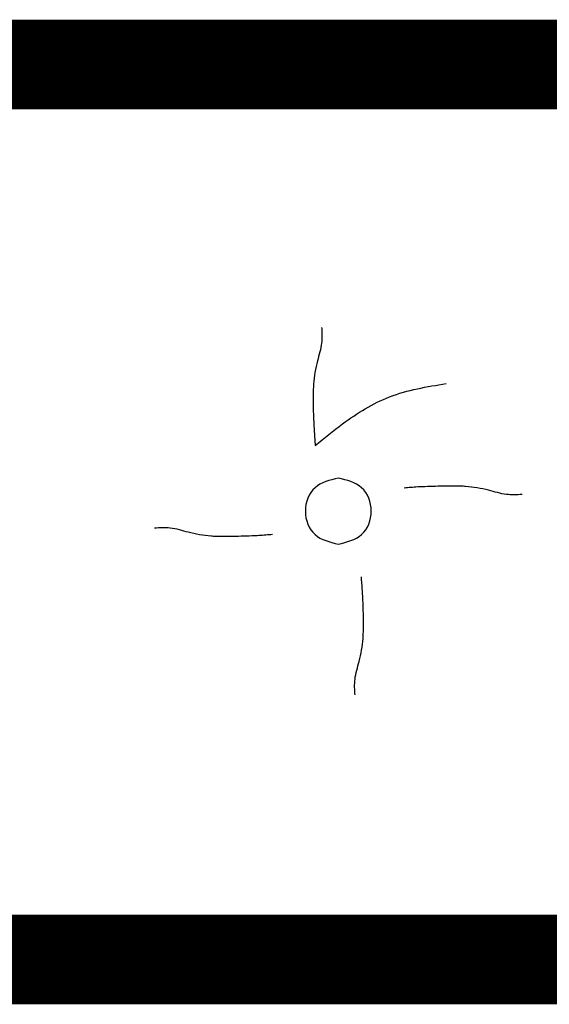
# Model space of a CAD drawing. Header units: inches. Extents: x -832 to -627, y -264 to 26.
# Tile 19 of 23: x -713 to -707, y -61 to -50. Entities that reach past the tile are written whole.
import ezdxf

# ---------------------------------------------------------------- set-up
doc = ezdxf.new("R2010")
doc.units = ezdxf.units.IN

# ---------------------------------------------------------------- blocks, each defined once
blk = doc.blocks.new('MEMBRANA__2', base_point=(-797.25, -81.75))
at = {"color": 7, "linetype": 'Continuous', "const_width": 0.5}
for points in [[(-747.951, -49.9), (-703.451, -49.9)], [(-703.451, -50.4), (-747.951, -50.4)], [(-760.132, -59.9), (-703.451, -59.9)], [(-703.451, -60.4), (-789.451, -60.4)]]:
    blk.add_lwpolyline(points, dxfattribs=at)
at = {"color": 7, "linetype": 'Continuous'}
for points in [[(-710.105, -55.398), (-710.107, -55.396), (-710.109, -55.393), (-710.111, -55.391), (-710.113, -55.389), (-710.115, -55.386), (-710.117, -55.384), (-710.119, -55.381), (-710.122, -55.379), (-710.124, -55.376), (-710.126, -55.373), (-710.129, -55.371), (-710.131, -55.368), (-710.134, -55.365), (-710.136, -55.362), (-710.139, -55.359), (-710.141, -55.356), (-710.144, -55.352), (-710.147, -55.349), (-710.15, -55.346), (-710.153, -55.343), (-710.155, -55.339), (-710.158, -55.336), (-710.161, -55.332), (-710.164, -55.329), (-710.167, -55.325), (-710.17, -55.321), (-710.174, -55.318), (-710.177, -55.314), (-710.18, -55.31), (-710.183, -55.306), (-710.186, -55.302), (-710.19, -55.298), (-710.193, -55.294), (-710.196, -55.29), (-710.2, -55.286), (-710.203, -55.281), (-710.207, -55.277), (-710.21, -55.273), (-710.214, -55.268), (-710.217, -55.264), (-710.221, -55.259), (-710.224, -55.255), (-710.228, -55.25), (-710.232, -55.246), (-710.235, -55.241), (-710.239, -55.236), (-710.243, -55.231), (-710.247, -55.226), (-710.25, -55.221), (-710.254, -55.217), (-710.258, -55.212), (-710.262, -55.206), (-710.266, -55.201), (-710.27, -55.196), (-710.274, -55.191), (-710.278, -55.186), (-710.282, -55.18), (-710.286, -55.175), (-710.29, -55.17), (-710.294, -55.164), (-710.298, -55.159), (-710.302, -55.153), (-710.306, -55.148), (-710.31, -55.142), (-710.314, -55.136), (-710.319, -55.131), (-710.323, -55.125), (-710.327, -55.119), (-710.331, -55.113), (-710.335, -55.107), (-710.34, -55.101), (-710.344, -55.095), (-710.348, -55.089), (-710.352, -55.083), (-710.357, -55.077), (-710.361, -55.071), (-710.365, -55.065), (-710.37, -55.059), (-710.374, -55.052), (-710.378, -55.046), (-710.383, -55.04), (-710.387, -55.033), (-710.391, -55.027), (-710.396, -55.02), (-710.4, -55.014), (-710.404, -55.007), (-710.409, -55.001), (-710.413, -54.994), (-710.417, -54.988), (-710.422, -54.981), (-710.426, -54.974), (-710.431, -54.967), (-710.435, -54.96), (-710.439, -54.954), (-710.444, -54.947), (-710.448, -54.94), (-710.452, -54.933), (-710.457, -54.926), (-710.461, -54.919), (-710.466, -54.912), (-710.47, -54.905), (-710.474, -54.898), (-710.479, -54.89), (-710.483, -54.883), (-710.487, -54.876), (-710.492, -54.869), (-710.496, -54.862), (-710.5, -54.854), (-710.505, -54.847), (-710.509, -54.839), (-710.513, -54.832), (-710.517, -54.825), (-710.522, -54.817), (-710.526, -54.81), (-710.53, -54.802), (-710.535, -54.795), (-710.539, -54.787), (-710.543, -54.779), (-710.547, -54.772), (-710.551, -54.764), (-710.555, -54.756), (-710.56, -54.749), (-710.564, -54.741), (-710.568, -54.733), (-710.572, -54.725), (-710.576, -54.717), (-710.58, -54.71), (-710.584, -54.702), (-710.588, -54.694), (-710.592, -54.686), (-710.596, -54.678), (-710.6, -54.67), (-710.604, -54.662), (-710.608, -54.654), (-710.612, -54.646), (-710.616, -54.638), (-710.62, -54.63), (-710.623, -54.621), (-710.627, -54.613), (-710.631, -54.605), (-710.635, -54.597), (-710.638, -54.589), (-710.642, -54.58), (-710.646, -54.572), (-710.649, -54.564), (-710.653, -54.556), (-710.656, -54.547), (-710.66, -54.539), (-710.664, -54.531), (-710.667, -54.522), (-710.67, -54.514), (-710.674, -54.505), (-710.677, -54.497), (-710.681, -54.489), (-710.684, -54.48), (-710.687, -54.472), (-710.69, -54.463), (-710.694, -54.455), (-710.697, -54.446), (-710.7, -54.438), (-710.703, -54.429), (-710.706, -54.42), (-710.709, -54.412), (-710.712, -54.403), (-710.715, -54.395), (-710.718, -54.386), (-710.721, -54.377), (-710.723, -54.369), (-710.726, -54.36), (-710.729, -54.351), (-710.731, -54.343), (-710.734, -54.334), (-710.737, -54.325), (-710.739, -54.316), (-710.742, -54.308), (-710.744, -54.299), (-710.747, -54.29), (-710.749, -54.281), (-710.751, -54.273), (-710.753, -54.264), (-710.756, -54.255), (-710.758, -54.246), (-710.76, -54.237), (-710.762, -54.228), (-710.764, -54.22), (-710.766, -54.211), (-710.768, -54.202), (-710.77, -54.193), (-710.771, -54.184), (-710.773, -54.175), (-710.775, -54.166), (-710.776, -54.158), (-710.778, -54.149), (-710.779, -54.14), (-710.781, -54.132), (-710.782, -54.123), (-710.783, -54.114), (-710.785, -54.106), (-710.786, -54.097), (-710.787, -54.089), (-710.788, -54.08), (-710.789, -54.071), (-710.79, -54.063), (-710.791, -54.054), (-710.792, -54.046), (-710.792, -54.037), (-710.793, -54.028), (-710.794, -54.019), (-710.794, -54.011), (-710.795, -54.002), (-710.795, -53.993), (-710.796, -53.984), (-710.796, -53.975), (-710.796, -53.966), (-710.797, -53.957), (-710.797, -53.948), (-710.797, -53.939), (-710.797, -53.93), (-710.797, -53.923), (-710.797, -53.915), (-710.797, -53.908), (-710.796, -53.9), (-710.796, -53.893), (-710.796, -53.886), (-710.795, -53.878), (-710.795, -53.871), (-710.794, -53.864), (-710.794, -53.857), (-710.793, -53.849), (-710.792, -53.842), (-710.792, -53.835), (-710.791, -53.828), (-710.79, -53.82), (-710.789, -53.813), (-710.788, -53.806), (-710.787, -53.799), (-710.786, -53.792), (-710.784, -53.785), (-710.783, -53.778), (-710.782, -53.771), (-710.781, -53.764), (-710.779, -53.757), (-710.778, -53.75), (-710.776, -53.744), (-710.775, -53.737), (-710.773, -53.73), (-710.771, -53.723), (-710.77, -53.717), (-710.768, -53.71), (-710.766, -53.703), (-710.764, -53.695), (-710.761, -53.688), (-710.759, -53.681), (-710.757, -53.674), (-710.755, -53.667), (-710.752, -53.659), (-710.75, -53.652), (-710.747, -53.645), (-710.744, -53.638), (-710.742, -53.632), (-710.739, -53.625), (-710.736, -53.618), (-710.733, -53.611), (-710.731, -53.604), (-710.728, -53.598), (-710.725, -53.591), (-710.722, -53.585), (-710.718, -53.578), (-710.715, -53.572), (-710.712, -53.565), (-710.709, -53.559), (-710.705, -53.552), (-710.702, -53.546), (-710.699, -53.54), (-710.695, -53.534), (-710.692, -53.527), (-710.688, -53.521), (-710.684, -53.515), (-710.681, -53.509), (-710.677, -53.503), (-710.673, -53.497), (-710.669, -53.491), (-710.666, -53.486), (-710.662, -53.48), (-710.658, -53.474), (-710.654, -53.468), (-710.65, -53.463), (-710.646, -53.457), (-710.641, -53.451), (-710.637, -53.446), (-710.633, -53.44), (-710.629, -53.435), (-710.625, -53.43), (-710.62, -53.424), (-710.616, -53.419), (-710.612, -53.414), (-710.607, -53.408), (-710.603, -53.403), (-710.598, -53.398), (-710.594, -53.393), (-710.589, -53.388), (-710.584, -53.383), (-710.58, -53.378), (-710.575, -53.373), (-710.57, -53.368), (-710.566, -53.363), (-710.561, -53.358), (-710.556, -53.354), (-710.551, -53.349), (-710.547, -53.344), (-710.542, -53.339), (-710.537, -53.335), (-710.532, -53.33), (-710.527, -53.326), (-710.522, -53.321), (-710.517, -53.317), (-710.512, -53.312), (-710.507, -53.308), (-710.502, -53.304), (-710.497, -53.299), (-710.491, -53.295), (-710.486, -53.291), (-710.481, -53.287), (-710.476, -53.282), (-710.471, -53.278), (-710.466, -53.274), (-710.46, -53.27), (-710.455, -53.266), (-710.45, -53.262), (-710.444, -53.258), (-710.439, -53.255), (-710.434, -53.251), (-710.428, -53.247), (-710.423, -53.243), (-710.418, -53.239), (-710.412, -53.236), (-710.407, -53.232), (-710.401, -53.228), (-710.396, -53.225), (-710.391, -53.221), (-710.385, -53.218), (-710.38, -53.214), (-710.374, -53.211), (-710.369, -53.207), (-710.363, -53.204), (-710.358, -53.201), (-710.352, -53.197), (-710.347, -53.194), (-710.341, -53.191), (-710.336, -53.188), (-710.33, -53.185), (-710.325, -53.181), (-710.319, -53.178), (-710.314, -53.175), (-710.308, -53.172), (-710.302, -53.169), (-710.297, -53.166), (-710.291, -53.163), (-710.286, -53.161), (-710.28, -53.158), (-710.275, -53.155), (-710.269, -53.152), (-710.264, -53.149), (-710.258, -53.147), (-710.253, -53.144), (-710.247, -53.141), (-710.242, -53.139), (-710.236, -53.136), (-710.231, -53.133), (-710.225, -53.131), (-710.22, -53.128), (-710.214, -53.126), (-710.209, -53.124), (-710.203, -53.121), (-710.198, -53.119), (-710.192, -53.116), (-710.187, -53.114), (-710.181, -53.112), (-710.176, -53.11), (-710.171, -53.107), (-710.165, -53.105), (-710.16, -53.103), (-710.155, -53.101), (-710.149, -53.099), (-710.144, -53.097), (-710.139, -53.095), (-710.133, -53.093), (-710.128, -53.091), (-710.123, -53.089), (-710.118, -53.087), (-710.112, -53.085), (-710.107, -53.083), (-710.102, -53.081), (-710.097, -53.08), (-710.092, -53.078), (-710.087, -53.076), (-710.082, -53.074), (-710.076, -53.073), (-710.071, -53.071), (-710.066, -53.069), (-710.061, -53.068), (-710.056, -53.066), (-710.052, -53.065), (-710.047, -53.063), (-710.042, -53.062), (-710.037, -53.06), (-710.032, -53.059), (-710.027, -53.057), (-710.022, -53.056), (-710.018, -53.054), (-710.013, -53.053), (-710.008, -53.052), (-710.004, -53.051), (-709.999, -53.049), (-709.995, -53.048), (-709.99, -53.047), (-709.986, -53.046), (-709.981, -53.045), (-709.977, -53.043), (-709.972, -53.042), (-709.968, -53.041), (-709.964, -53.04), (-709.959, -53.039), (-709.955, -53.038), (-709.951, -53.037), (-709.947, -53.036), (-709.943, -53.035), (-709.938, -53.034), (-709.934, -53.033), (-709.93, -53.033), (-709.926, -53.032), (-709.923, -53.031), (-709.919, -53.03), (-709.915, -53.029), (-709.911, -53.029), (-709.907, -53.028), (-709.904, -53.027), (-709.9, -53.026), (-709.897, -53.026), (-709.893, -53.025), (-709.889, -53.024), (-709.886, -53.024), (-709.883, -53.023), (-709.879, -53.023), (-709.876, -53.022), (-709.873, -53.022), (-709.87, -53.021), (-709.866, -53.021), (-709.863, -53.02), (-709.86, -53.02), (-709.857, -53.019), (-709.855, -53.019), (-709.852, -53.019), (-709.849, -53.018), (-709.846, -53.018), (-709.843, -53.018), (-709.841, -53.017), (-709.838, -53.017), (-709.836, -53.017), (-709.833, -53.017), (-709.831, -53.016), (-709.829, -53.016), (-709.827, -53.016), (-709.826, -53.016), (-709.825, -53.016), (-709.824, -53.016), (-709.822, -53.016), (-709.821, -53.016), (-709.82, -53.016), (-709.819, -53.016), (-709.817, -53.016), (-709.816, -53.016), (-709.815, -53.016), (-709.813, -53.015), (-709.812, -53.015), (-709.811, -53.015), (-709.809, -53.015), (-709.808, -53.015), (-709.806, -53.015), (-709.804, -53.015), (-709.804, -53.015), (-709.804, -53.015), (-709.803, -53.015), (-709.803, -53.015), (-709.803, -53.015), (-709.802, -53.015), (-709.801, -53.015), (-709.801, -53.015), (-709.8, -53.015), (-709.799, -53.015), (-709.799, -53.016), (-709.798, -53.016), (-709.797, -53.016), (-709.796, -53.016), (-709.796, -53.016), (-709.795, -53.016), (-709.794, -53.016), (-709.793, -53.016), (-709.792, -53.016), (-709.791, -53.016), (-709.791, -53.016), (-709.787, -53.016), (-709.783, -53.016), (-709.779, -53.017), (-709.775, -53.017), (-709.771, -53.017), (-709.768, -53.018), (-709.764, -53.018), (-709.76, -53.018), (-709.756, -53.019), (-709.753, -53.019), (-709.749, -53.02), (-709.745, -53.02), (-709.742, -53.021), (-709.738, -53.022), (-709.734, -53.022), (-709.731, -53.023), (-709.727, -53.023), (-709.724, -53.024), (-709.72, -53.025), (-709.716, -53.026), (-709.713, -53.026), (-709.71, -53.027), (-709.706, -53.028), (-709.703, -53.029), (-709.699, -53.03), (-709.696, -53.03), (-709.693, -53.031), (-709.689, -53.032), (-709.686, -53.033), (-709.683, -53.034), (-709.68, -53.035), (-709.676, -53.036), (-709.673, -53.037), (-709.67, -53.038), (-709.667, -53.039), (-709.664, -53.04), (-709.661, -53.041), (-709.658, -53.042), (-709.655, -53.043), (-709.652, -53.044), (-709.649, -53.045), (-709.646, -53.046), (-709.643, -53.047), (-709.641, -53.048), (-709.638, -53.049), (-709.635, -53.05), (-709.632, -53.051), (-709.63, -53.052), (-709.627, -53.053), (-709.625, -53.054), (-709.622, -53.055), (-709.62, -53.056), (-709.617, -53.057), (-709.615, -53.058), (-709.612, -53.059), (-709.61, -53.06), (-709.608, -53.061), (-709.605, -53.062), (-709.603, -53.063), (-709.601, -53.064), (-709.599, -53.065), (-709.597, -53.066), (-709.595, -53.067), (-709.593, -53.068), (-709.591, -53.069), (-709.589, -53.07), (-709.587, -53.07), (-709.586, -53.071), (-709.584, -53.072), (-709.582, -53.073), (-709.581, -53.074), (-709.579, -53.075), (-709.577, -53.075), (-709.576, -53.076), (-709.574, -53.077), (-709.573, -53.078), (-709.572, -53.078), (-709.57, -53.079), (-709.569, -53.08), (-709.568, -53.08), (-709.567, -53.081), (-709.566, -53.081), (-709.565, -53.082), (-709.564, -53.083), (-709.563, -53.083), (-709.562, -53.083), (-709.562, -53.084), (-709.561, -53.084), (-709.56, -53.085), (-709.56, -53.085), (-709.559, -53.085), (-709.559, -53.086), (-709.558, -53.086), (-709.558, -53.086), (-709.558, -53.086), (-709.557, -53.086), (-709.557, -53.086), (-709.557, -53.087), (-709.557, -53.087)], [(-709.557, -53.087), (-709.557, -53.262), (-709.604, -53.462), (-709.647, -53.719), (-709.65, -53.774), (-709.651, -53.837), (-709.651, -53.886), (-709.651, -53.937), (-709.644, -54.174), (-709.634, -54.332), (-709.628, -54.406)], [(-709.628, -54.406), (-709.323, -54.166), (-708.797, -53.863), (-708.165, -53.715)], [(-708.165, -53.715), (-708.157, -53.715), (-708.149, -53.715), (-708.141, -53.715), (-708.134, -53.715), (-708.126, -53.715), (-708.118, -53.716), (-708.111, -53.716), (-708.103, -53.717), (-708.096, -53.717), (-708.088, -53.718), (-708.081, -53.719), (-708.073, -53.719), (-708.066, -53.72), (-708.059, -53.721), (-708.051, -53.722), (-708.044, -53.723), (-708.037, -53.724), (-708.03, -53.725), (-708.022, -53.726), (-708.015, -53.727), (-708.008, -53.728), (-708.001, -53.73), (-707.994, -53.731), (-707.987, -53.732), (-707.981, -53.734), (-707.974, -53.735), (-707.967, -53.737), (-707.96, -53.739), (-707.953, -53.74), (-707.947, -53.742), (-707.94, -53.744), (-707.933, -53.746), (-707.927, -53.747), (-707.92, -53.749), (-707.914, -53.751), (-707.907, -53.753), (-707.901, -53.756), (-707.895, -53.758), (-707.888, -53.76), (-707.882, -53.762), (-707.876, -53.764), (-707.87, -53.767), (-707.863, -53.769), (-707.857, -53.771), (-707.851, -53.774), (-707.845, -53.776), (-707.839, -53.779), (-707.833, -53.782), (-707.827, -53.784), (-707.821, -53.787), (-707.815, -53.79), (-707.809, -53.792), (-707.804, -53.795), (-707.798, -53.798), (-707.792, -53.801), (-707.786, -53.804), (-707.781, -53.807), (-707.775, -53.81), (-707.77, -53.813), (-707.764, -53.816), (-707.759, -53.819), (-707.753, -53.823), (-707.748, -53.826), (-707.742, -53.829), (-707.737, -53.832), (-707.731, -53.836), (-707.726, -53.839), (-707.721, -53.842), (-707.716, -53.846), (-707.711, -53.849), (-707.705, -53.853), (-707.7, -53.856), (-707.695, -53.86), (-707.69, -53.864), (-707.685, -53.867), (-707.68, -53.871), (-707.675, -53.875), (-707.67, -53.878), (-707.665, -53.882), (-707.661, -53.886), (-707.656, -53.89), (-707.651, -53.894), (-707.646, -53.898), (-707.642, -53.902), (-707.637, -53.906), (-707.632, -53.91), (-707.628, -53.914), (-707.623, -53.918), (-707.618, -53.922), (-707.614, -53.926), (-707.61, -53.93), (-707.605, -53.934), (-707.601, -53.938), (-707.596, -53.942), (-707.592, -53.947), (-707.588, -53.951), (-707.583, -53.955), (-707.579, -53.96), (-707.575, -53.964), (-707.571, -53.968), (-707.567, -53.973), (-707.563, -53.977), (-707.558, -53.981), (-707.554, -53.986), (-707.55, -53.99), (-707.546, -53.995), (-707.542, -53.999), (-707.539, -54.004), (-707.535, -54.008), (-707.531, -54.013), (-707.527, -54.017), (-707.523, -54.022), (-707.519, -54.027), (-707.516, -54.031), (-707.512, -54.036), (-707.508, -54.041), (-707.505, -54.045), (-707.501, -54.05), (-707.497, -54.055), (-707.494, -54.059), (-707.49, -54.064), (-707.487, -54.069), (-707.483, -54.074), (-707.48, -54.078), (-707.477, -54.083), (-707.473, -54.088), (-707.47, -54.093), (-707.467, -54.098), (-707.463, -54.102), (-707.46, -54.107), (-707.457, -54.112), (-707.454, -54.117), (-707.45, -54.122), (-707.447, -54.127), (-707.444, -54.132), (-707.441, -54.136), (-707.438, -54.141), (-707.435, -54.146), (-707.432, -54.151), (-707.429, -54.156), (-707.426, -54.161), (-707.423, -54.166), (-707.42, -54.171), (-707.418, -54.176), (-707.415, -54.181), (-707.412, -54.186), (-707.409, -54.191), (-707.406, -54.195), (-707.404, -54.2), (-707.401, -54.205), (-707.398, -54.21), (-707.396, -54.215), (-707.393, -54.22), (-707.391, -54.225), (-707.388, -54.23), (-707.385, -54.235), (-707.383, -54.24), (-707.38, -54.245), (-707.378, -54.25), (-707.376, -54.255), (-707.373, -54.26), (-707.371, -54.265), (-707.368, -54.27), (-707.366, -54.275), (-707.364, -54.279), (-707.362, -54.284), (-707.359, -54.289), (-707.357, -54.294), (-707.355, -54.299), (-707.353, -54.304), (-707.351, -54.309), (-707.349, -54.314), (-707.346, -54.319), (-707.344, -54.323), (-707.342, -54.328), (-707.34, -54.333), (-707.338, -54.338), (-707.336, -54.343), (-707.334, -54.347), (-707.333, -54.352), (-707.331, -54.357), (-707.329, -54.362), (-707.327, -54.367), (-707.325, -54.371), (-707.323, -54.376), (-707.322, -54.381), (-707.32, -54.385), (-707.318, -54.39), (-707.316, -54.395), (-707.315, -54.399), (-707.313, -54.404), (-707.311, -54.409), (-707.31, -54.413), (-707.308, -54.418), (-707.307, -54.422), (-707.305, -54.427), (-707.304, -54.432), (-707.302, -54.436), (-707.301, -54.441), (-707.299, -54.445), (-707.298, -54.45), (-707.296, -54.454), (-707.295, -54.458), (-707.293, -54.463), (-707.292, -54.467), (-707.291, -54.471), (-707.29, -54.476), (-707.288, -54.48), (-707.287, -54.484), (-707.286, -54.489), (-707.285, -54.493), (-707.283, -54.497), (-707.282, -54.501), (-707.281, -54.505), (-707.28, -54.51), (-707.279, -54.514), (-707.278, -54.518), (-707.277, -54.522), (-707.276, -54.526), (-707.274, -54.53), (-707.273, -54.534), (-707.272, -54.538), (-707.271, -54.542), (-707.271, -54.545), (-707.27, -54.549), (-707.269, -54.553), (-707.268, -54.557), (-707.267, -54.561), (-707.266, -54.564), (-707.265, -54.568), (-707.264, -54.572), (-707.264, -54.575), (-707.263, -54.579), (-707.262, -54.582), (-707.261, -54.586), (-707.261, -54.589), (-707.26, -54.593), (-707.259, -54.596), (-707.259, -54.6), (-707.258, -54.603), (-707.257, -54.606), (-707.257, -54.609), (-707.256, -54.613), (-707.255, -54.616), (-707.255, -54.619), (-707.254, -54.622), (-707.254, -54.625), (-707.253, -54.628), (-707.253, -54.631), (-707.252, -54.634), (-707.252, -54.637), (-707.251, -54.64), (-707.251, -54.643), (-707.251, -54.645), (-707.25, -54.648), (-707.25, -54.651), (-707.249, -54.654), (-707.249, -54.656), (-707.249, -54.659), (-707.248, -54.661), (-707.248, -54.664), (-707.248, -54.666), (-707.248, -54.668), (-707.247, -54.671), (-707.247, -54.673), (-707.247, -54.675), (-707.247, -54.677), (-707.247, -54.68), (-707.246, -54.681), (-707.246, -54.683), (-707.246, -54.684), (-707.246, -54.686), (-707.246, -54.687), (-707.246, -54.689), (-707.246, -54.69), (-707.246, -54.691), (-707.246, -54.693), (-707.246, -54.695), (-707.246, -54.696), (-707.245, -54.698), (-707.245, -54.699), (-707.245, -54.701), (-707.245, -54.703), (-707.245, -54.704), (-707.245, -54.706), (-707.245, -54.707), (-707.245, -54.707), (-707.245, -54.707), (-707.245, -54.708), (-707.245, -54.708), (-707.245, -54.709), (-707.245, -54.709), (-707.245, -54.71), (-707.245, -54.71), (-707.245, -54.711), (-707.246, -54.712), (-707.246, -54.713), (-707.246, -54.713), (-707.246, -54.714), (-707.246, -54.715), (-707.246, -54.716), (-707.246, -54.716), (-707.246, -54.717), (-707.246, -54.718), (-707.246, -54.719), (-707.246, -54.72), (-707.246, -54.724), (-707.246, -54.728), (-707.246, -54.731), (-707.247, -54.735), (-707.247, -54.739), (-707.247, -54.743), (-707.248, -54.747), (-707.248, -54.75), (-707.249, -54.754), (-707.249, -54.758), (-707.25, -54.762), (-707.25, -54.765), (-707.251, -54.769), (-707.251, -54.773), (-707.252, -54.776), (-707.253, -54.78), (-707.253, -54.784), (-707.254, -54.787), (-707.255, -54.791), (-707.255, -54.794), (-707.256, -54.798), (-707.257, -54.801), (-707.258, -54.805), (-707.259, -54.808), (-707.259, -54.811), (-707.26, -54.815), (-707.261, -54.818), (-707.262, -54.821), (-707.263, -54.825), (-707.264, -54.828), (-707.265, -54.831), (-707.266, -54.834), (-707.267, -54.838), (-707.268, -54.841), (-707.269, -54.844), (-707.27, -54.847), (-707.271, -54.85), (-707.271, -54.853), (-707.272, -54.856), (-707.273, -54.859), (-707.275, -54.862), (-707.276, -54.865), (-707.277, -54.868), (-707.278, -54.87), (-707.279, -54.873), (-707.28, -54.876), (-707.281, -54.879), (-707.282, -54.881), (-707.283, -54.884), (-707.284, -54.886), (-707.285, -54.889), (-707.286, -54.891), (-707.287, -54.894), (-707.288, -54.896), (-707.289, -54.899), (-707.29, -54.901), (-707.291, -54.903), (-707.292, -54.906), (-707.293, -54.908), (-707.294, -54.91), (-707.295, -54.912), (-707.296, -54.914), (-707.297, -54.916), (-707.297, -54.918), (-707.298, -54.92), (-707.299, -54.922), (-707.3, -54.924), (-707.301, -54.926), (-707.302, -54.927), (-707.303, -54.929), (-707.304, -54.931), (-707.304, -54.932), (-707.305, -54.934), (-707.306, -54.935), (-707.307, -54.937), (-707.307, -54.938), (-707.308, -54.939), (-707.309, -54.941), (-707.309, -54.942), (-707.31, -54.943), (-707.311, -54.944), (-707.311, -54.945), (-707.312, -54.946), (-707.312, -54.947), (-707.313, -54.948), (-707.313, -54.949), (-707.314, -54.95), (-707.314, -54.95), (-707.314, -54.951), (-707.315, -54.952), (-707.315, -54.952), (-707.315, -54.953), (-707.316, -54.953), (-707.316, -54.953), (-707.316, -54.954), (-707.316, -54.954), (-707.316, -54.954), (-707.316, -54.954), (-707.316, -54.954)], [(-709.371, -54.771), (-709.631, -54.879), (-709.739, -55.14), (-709.631, -55.401), (-709.371, -55.509)], [(-709.371, -55.509), (-709.11, -55.401), (-709.002, -55.14), (-709.11, -54.879), (-709.371, -54.771)], [(-708.636, -54.883), (-708.634, -54.885), (-708.632, -54.887), (-708.63, -54.89), (-708.628, -54.892), (-708.626, -54.894), (-708.624, -54.897), (-708.622, -54.899), (-708.619, -54.902), (-708.617, -54.905), (-708.615, -54.907), (-708.612, -54.91), (-708.61, -54.913), (-708.607, -54.916), (-708.605, -54.919), (-708.602, -54.922), (-708.599, -54.925), (-708.597, -54.928), (-708.594, -54.932), (-708.591, -54.935), (-708.588, -54.938), (-708.586, -54.942), (-708.583, -54.945), (-708.58, -54.949), (-708.577, -54.952), (-708.574, -54.956), (-708.571, -54.96), (-708.567, -54.963), (-708.564, -54.967), (-708.561, -54.971), (-708.558, -54.975), (-708.555, -54.979), (-708.551, -54.983), (-708.548, -54.987), (-708.545, -54.991), (-708.541, -54.995), (-708.538, -55), (-708.534, -55.004), (-708.531, -55.008), (-708.527, -55.013), (-708.524, -55.017), (-708.52, -55.022), (-708.516, -55.026), (-708.513, -55.031), (-708.509, -55.035), (-708.505, -55.04), (-708.502, -55.045), (-708.498, -55.05), (-708.494, -55.055), (-708.49, -55.06), (-708.486, -55.065), (-708.483, -55.07), (-708.479, -55.075), (-708.475, -55.08), (-708.471, -55.085), (-708.467, -55.09), (-708.463, -55.095), (-708.459, -55.101), (-708.455, -55.106), (-708.451, -55.111), (-708.447, -55.117), (-708.443, -55.122), (-708.439, -55.128), (-708.435, -55.134), (-708.43, -55.139), (-708.426, -55.145), (-708.422, -55.151), (-708.418, -55.156), (-708.414, -55.162), (-708.41, -55.168), (-708.405, -55.174), (-708.401, -55.18), (-708.397, -55.186), (-708.393, -55.192), (-708.388, -55.198), (-708.384, -55.204), (-708.38, -55.21), (-708.375, -55.216), (-708.371, -55.223), (-708.367, -55.229), (-708.362, -55.235), (-708.358, -55.242), (-708.354, -55.248), (-708.349, -55.254), (-708.345, -55.261), (-708.341, -55.267), (-708.336, -55.274), (-708.332, -55.281), (-708.328, -55.287), (-708.323, -55.294), (-708.319, -55.301), (-708.314, -55.307), (-708.31, -55.314), (-708.306, -55.321), (-708.301, -55.328), (-708.297, -55.335), (-708.293, -55.342), (-708.288, -55.349), (-708.284, -55.356), (-708.279, -55.363), (-708.275, -55.37), (-708.271, -55.377), (-708.266, -55.384), (-708.262, -55.391), (-708.258, -55.398), (-708.253, -55.406), (-708.249, -55.413), (-708.245, -55.42), (-708.24, -55.427), (-708.236, -55.435), (-708.232, -55.442), (-708.227, -55.45), (-708.223, -55.457), (-708.219, -55.464), (-708.215, -55.472), (-708.21, -55.48), (-708.206, -55.487), (-708.202, -55.495), (-708.198, -55.502), (-708.193, -55.51), (-708.189, -55.518), (-708.185, -55.525), (-708.181, -55.533), (-708.177, -55.541), (-708.173, -55.549), (-708.169, -55.557), (-708.165, -55.564), (-708.16, -55.572), (-708.156, -55.58), (-708.152, -55.588), (-708.148, -55.596), (-708.144, -55.604), (-708.14, -55.612), (-708.137, -55.62), (-708.133, -55.628), (-708.129, -55.636), (-708.125, -55.644), (-708.121, -55.652), (-708.117, -55.66), (-708.113, -55.669), (-708.11, -55.677), (-708.106, -55.685), (-708.102, -55.693), (-708.099, -55.701), (-708.095, -55.71), (-708.091, -55.718), (-708.088, -55.726), (-708.084, -55.735), (-708.081, -55.743), (-708.077, -55.751), (-708.074, -55.76), (-708.07, -55.768), (-708.067, -55.777), (-708.063, -55.785), (-708.06, -55.793), (-708.057, -55.802), (-708.053, -55.81), (-708.05, -55.819), (-708.047, -55.827), (-708.044, -55.836), (-708.041, -55.844), (-708.038, -55.853), (-708.035, -55.862), (-708.032, -55.87), (-708.029, -55.879), (-708.026, -55.887), (-708.023, -55.896), (-708.02, -55.905), (-708.017, -55.913), (-708.015, -55.922), (-708.012, -55.931), (-708.009, -55.94), (-708.007, -55.948), (-708.004, -55.957), (-708.001, -55.966), (-707.999, -55.974), (-707.997, -55.983), (-707.994, -55.992), (-707.992, -56.001), (-707.99, -56.01), (-707.987, -56.018), (-707.985, -56.027), (-707.983, -56.036), (-707.981, -56.045), (-707.979, -56.054), (-707.977, -56.063), (-707.975, -56.071), (-707.973, -56.08), (-707.971, -56.089), (-707.969, -56.098), (-707.968, -56.107), (-707.966, -56.116), (-707.964, -56.125), (-707.963, -56.134), (-707.961, -56.142), (-707.96, -56.151), (-707.959, -56.159), (-707.957, -56.167), (-707.956, -56.176), (-707.955, -56.185), (-707.954, -56.193), (-707.953, -56.202), (-707.952, -56.21), (-707.951, -56.219), (-707.95, -56.227), (-707.949, -56.236), (-707.949, -56.245), (-707.948, -56.253), (-707.947, -56.262), (-707.947, -56.271), (-707.946, -56.279), (-707.946, -56.288), (-707.945, -56.297), (-707.945, -56.306), (-707.945, -56.315), (-707.944, -56.324), (-707.944, -56.333), (-707.944, -56.341), (-707.944, -56.351), (-707.944, -56.358), (-707.944, -56.365), (-707.944, -56.373), (-707.945, -56.38), (-707.945, -56.387), (-707.945, -56.395), (-707.946, -56.402), (-707.946, -56.409), (-707.947, -56.416), (-707.947, -56.424), (-707.948, -56.431), (-707.949, -56.438), (-707.949, -56.445), (-707.95, -56.452), (-707.951, -56.46), (-707.952, -56.467), (-707.953, -56.474), (-707.954, -56.481), (-707.955, -56.488), (-707.956, -56.495), (-707.958, -56.502), (-707.959, -56.509), (-707.96, -56.515), (-707.962, -56.522), (-707.963, -56.529), (-707.965, -56.536), (-707.966, -56.543), (-707.968, -56.549), (-707.969, -56.556), (-707.971, -56.563), (-707.973, -56.569), (-707.975, -56.577), (-707.977, -56.584), (-707.979, -56.591), (-707.981, -56.599), (-707.984, -56.606), (-707.986, -56.613), (-707.988, -56.62), (-707.991, -56.627), (-707.993, -56.634), (-707.996, -56.641), (-707.999, -56.648), (-708.001, -56.655), (-708.004, -56.662), (-708.007, -56.668), (-708.01, -56.675), (-708.013, -56.682), (-708.016, -56.689), (-708.019, -56.695), (-708.022, -56.702), (-708.025, -56.708), (-708.028, -56.715), (-708.032, -56.721), (-708.035, -56.727), (-708.038, -56.734), (-708.042, -56.74), (-708.045, -56.746), (-708.049, -56.752), (-708.052, -56.758), (-708.056, -56.764), (-708.06, -56.771), (-708.063, -56.777), (-708.067, -56.782), (-708.071, -56.788), (-708.075, -56.794), (-708.079, -56.8), (-708.083, -56.806), (-708.087, -56.812), (-708.091, -56.817), (-708.095, -56.823), (-708.099, -56.828), (-708.103, -56.834), (-708.107, -56.839), (-708.111, -56.845), (-708.116, -56.85), (-708.12, -56.856), (-708.124, -56.861), (-708.129, -56.866), (-708.133, -56.872), (-708.138, -56.877), (-708.142, -56.882), (-708.147, -56.887), (-708.151, -56.892), (-708.156, -56.897), (-708.16, -56.902), (-708.165, -56.907), (-708.17, -56.912), (-708.174, -56.917), (-708.179, -56.922), (-708.184, -56.927), (-708.189, -56.931), (-708.194, -56.936), (-708.199, -56.941), (-708.203, -56.945), (-708.208, -56.95), (-708.213, -56.955), (-708.218, -56.959), (-708.223, -56.963), (-708.228, -56.968), (-708.233, -56.972), (-708.239, -56.977), (-708.244, -56.981), (-708.249, -56.985), (-708.254, -56.989), (-708.259, -56.994), (-708.264, -56.998), (-708.269, -57.002), (-708.275, -57.006), (-708.28, -57.01), (-708.285, -57.014), (-708.29, -57.018), (-708.296, -57.022), (-708.301, -57.026), (-708.306, -57.03), (-708.312, -57.034), (-708.317, -57.037), (-708.323, -57.041), (-708.328, -57.045), (-708.333, -57.048), (-708.339, -57.052), (-708.344, -57.056), (-708.35, -57.059), (-708.355, -57.063), (-708.361, -57.066), (-708.366, -57.07), (-708.372, -57.073), (-708.377, -57.076), (-708.382, -57.08), (-708.388, -57.083), (-708.393, -57.086), (-708.399, -57.09), (-708.405, -57.093), (-708.41, -57.096), (-708.416, -57.099), (-708.421, -57.102), (-708.427, -57.105), (-708.432, -57.108), (-708.438, -57.111), (-708.443, -57.114), (-708.449, -57.117), (-708.454, -57.12), (-708.46, -57.123), (-708.465, -57.126), (-708.471, -57.129), (-708.477, -57.131), (-708.482, -57.134), (-708.488, -57.137), (-708.493, -57.139), (-708.499, -57.142), (-708.504, -57.145), (-708.51, -57.147), (-708.515, -57.15), (-708.521, -57.152), (-708.526, -57.155), (-708.532, -57.157), (-708.537, -57.16), (-708.542, -57.162), (-708.548, -57.164), (-708.553, -57.167), (-708.559, -57.169), (-708.564, -57.171), (-708.57, -57.173), (-708.575, -57.175), (-708.58, -57.178), (-708.586, -57.18), (-708.591, -57.182), (-708.596, -57.184), (-708.602, -57.186), (-708.607, -57.188), (-708.612, -57.19), (-708.618, -57.192), (-708.623, -57.194), (-708.628, -57.196), (-708.633, -57.198), (-708.638, -57.199), (-708.644, -57.201), (-708.649, -57.203), (-708.654, -57.205), (-708.659, -57.207), (-708.664, -57.208), (-708.669, -57.21), (-708.674, -57.211), (-708.679, -57.213), (-708.684, -57.215), (-708.689, -57.216), (-708.694, -57.218), (-708.699, -57.219), (-708.704, -57.221), (-708.708, -57.222), (-708.713, -57.224), (-708.718, -57.225), (-708.723, -57.226), (-708.727, -57.228), (-708.732, -57.229), (-708.737, -57.23), (-708.741, -57.232), (-708.746, -57.233), (-708.75, -57.234), (-708.755, -57.235), (-708.759, -57.236), (-708.764, -57.238), (-708.768, -57.239), (-708.773, -57.24), (-708.777, -57.241), (-708.781, -57.242), (-708.786, -57.243), (-708.79, -57.244), (-708.794, -57.245), (-708.798, -57.246), (-708.802, -57.247), (-708.806, -57.248), (-708.81, -57.248), (-708.814, -57.249), (-708.818, -57.25), (-708.822, -57.251), (-708.826, -57.252), (-708.83, -57.252), (-708.833, -57.253), (-708.837, -57.254), (-708.841, -57.255), (-708.844, -57.255), (-708.848, -57.256), (-708.851, -57.256), (-708.855, -57.257), (-708.858, -57.258), (-708.861, -57.258), (-708.865, -57.259), (-708.868, -57.259), (-708.871, -57.26), (-708.874, -57.26), (-708.877, -57.261), (-708.88, -57.261), (-708.883, -57.261), (-708.886, -57.262), (-708.889, -57.262), (-708.892, -57.263), (-708.895, -57.263), (-708.897, -57.263), (-708.9, -57.264), (-708.903, -57.264), (-708.905, -57.264), (-708.907, -57.264), (-708.91, -57.264), (-708.912, -57.265), (-708.913, -57.265), (-708.915, -57.265), (-708.916, -57.265), (-708.917, -57.265), (-708.919, -57.265), (-708.92, -57.265), (-708.921, -57.265), (-708.922, -57.265), (-708.924, -57.265), (-708.925, -57.265), (-708.926, -57.265), (-708.928, -57.265), (-708.929, -57.266), (-708.93, -57.266), (-708.932, -57.266), (-708.933, -57.266), (-708.935, -57.266), (-708.937, -57.266), (-708.937, -57.266), (-708.937, -57.266), (-708.938, -57.266), (-708.938, -57.266), (-708.938, -57.266), (-708.939, -57.266), (-708.94, -57.266), (-708.94, -57.266), (-708.941, -57.265), (-708.942, -57.265), (-708.942, -57.265), (-708.943, -57.265), (-708.944, -57.265), (-708.945, -57.265), (-708.945, -57.265), (-708.946, -57.265), (-708.947, -57.265), (-708.948, -57.265), (-708.949, -57.265), (-708.95, -57.265), (-708.95, -57.265), (-708.954, -57.265), (-708.958, -57.265), (-708.962, -57.264), (-708.966, -57.264), (-708.97, -57.264), (-708.973, -57.263), (-708.977, -57.263), (-708.981, -57.263), (-708.985, -57.262), (-708.988, -57.262), (-708.992, -57.261), (-708.996, -57.261), (-708.999, -57.26), (-709.003, -57.259), (-709.007, -57.259), (-709.01, -57.258), (-709.014, -57.258), (-709.017, -57.257), (-709.021, -57.256), (-709.025, -57.255), (-709.028, -57.255), (-709.031, -57.254), (-709.035, -57.253), (-709.038, -57.252), (-709.042, -57.251), (-709.045, -57.251), (-709.048, -57.25), (-709.052, -57.249), (-709.055, -57.248), (-709.058, -57.247), (-709.061, -57.246), (-709.065, -57.245), (-709.068, -57.244), (-709.071, -57.243), (-709.074, -57.242), (-709.077, -57.241), (-709.08, -57.24), (-709.083, -57.239), (-709.086, -57.238), (-709.089, -57.237), (-709.092, -57.236), (-709.095, -57.235), (-709.098, -57.234), (-709.1, -57.233), (-709.103, -57.232), (-709.106, -57.231), (-709.109, -57.23), (-709.111, -57.229), (-709.114, -57.228), (-709.116, -57.227), (-709.119, -57.226), (-709.121, -57.225), (-709.124, -57.224), (-709.126, -57.223), (-709.129, -57.222), (-709.131, -57.221), (-709.133, -57.22), (-709.136, -57.219), (-709.138, -57.218), (-709.14, -57.217), (-709.142, -57.216), (-709.144, -57.215), (-709.146, -57.214), (-709.148, -57.213), (-709.15, -57.212), (-709.152, -57.211), (-709.154, -57.21), (-709.155, -57.209), (-709.157, -57.209), (-709.159, -57.208), (-709.16, -57.207), (-709.162, -57.206), (-709.164, -57.205), (-709.165, -57.205), (-709.167, -57.204), (-709.168, -57.203), (-709.169, -57.202), (-709.17, -57.202), (-709.172, -57.201), (-709.173, -57.2), (-709.174, -57.2), (-709.175, -57.199), (-709.176, -57.199), (-709.177, -57.198), (-709.178, -57.198), (-709.179, -57.197), (-709.179, -57.197), (-709.18, -57.196), (-709.181, -57.196), (-709.181, -57.196), (-709.182, -57.195), (-709.182, -57.195), (-709.183, -57.195), (-709.183, -57.195), (-709.183, -57.194), (-709.184, -57.194), (-709.184, -57.194), (-709.184, -57.194), (-709.184, -57.194)], [(-707.316, -54.954), (-707.492, -54.954), (-707.691, -54.907), (-707.948, -54.865), (-708.004, -54.861), (-708.067, -54.86), (-708.117, -54.86), (-708.168, -54.861), (-708.404, -54.867), (-708.562, -54.876), (-708.636, -54.883)], [(-709.113, -55.875), (-709.115, -55.877), (-709.117, -55.879), (-709.12, -55.881), (-709.122, -55.883), (-709.125, -55.885), (-709.127, -55.887), (-709.13, -55.889), (-709.132, -55.892), (-709.135, -55.894), (-709.138, -55.896), (-709.14, -55.899), (-709.143, -55.901), (-709.146, -55.904), (-709.149, -55.906), (-709.152, -55.909), (-709.155, -55.912), (-709.159, -55.914), (-709.162, -55.917), (-709.165, -55.92), (-709.168, -55.923), (-709.172, -55.926), (-709.175, -55.929), (-709.179, -55.931), (-709.182, -55.934), (-709.186, -55.938), (-709.19, -55.941), (-709.193, -55.944), (-709.197, -55.947), (-709.201, -55.95), (-709.205, -55.953), (-709.209, -55.957), (-709.213, -55.96), (-709.217, -55.963), (-709.221, -55.967), (-709.225, -55.97), (-709.23, -55.973), (-709.234, -55.977), (-709.238, -55.98), (-709.243, -55.984), (-709.247, -55.987), (-709.252, -55.991), (-709.256, -55.995), (-709.261, -55.998), (-709.266, -56.002), (-709.27, -56.006), (-709.275, -56.009), (-709.28, -56.013), (-709.285, -56.017), (-709.29, -56.021), (-709.295, -56.025), (-709.3, -56.028), (-709.305, -56.032), (-709.31, -56.036), (-709.315, -56.04), (-709.32, -56.044), (-709.325, -56.048), (-709.331, -56.052), (-709.336, -56.056), (-709.342, -56.06), (-709.347, -56.064), (-709.353, -56.068), (-709.358, -56.072), (-709.364, -56.077), (-709.369, -56.081), (-709.375, -56.085), (-709.381, -56.089), (-709.386, -56.093), (-709.392, -56.097), (-709.398, -56.102), (-709.404, -56.106), (-709.41, -56.11), (-709.416, -56.114), (-709.422, -56.118), (-709.428, -56.123), (-709.434, -56.127), (-709.44, -56.131), (-709.446, -56.136), (-709.453, -56.14), (-709.459, -56.144), (-709.465, -56.149), (-709.472, -56.153), (-709.478, -56.157), (-709.484, -56.162), (-709.491, -56.166), (-709.497, -56.17), (-709.504, -56.175), (-709.511, -56.179), (-709.517, -56.183), (-709.524, -56.188), (-709.531, -56.192), (-709.537, -56.196), (-709.544, -56.201), (-709.551, -56.205), (-709.558, -56.21), (-709.565, -56.214), (-709.572, -56.218), (-709.579, -56.223), (-709.586, -56.227), (-709.593, -56.231), (-709.6, -56.236), (-709.607, -56.24), (-709.614, -56.245), (-709.621, -56.249), (-709.628, -56.253), (-709.635, -56.258), (-709.643, -56.262), (-709.65, -56.266), (-709.657, -56.271), (-709.665, -56.275), (-709.672, -56.279), (-709.679, -56.283), (-709.687, -56.288), (-709.694, -56.292), (-709.702, -56.296), (-709.709, -56.3), (-709.717, -56.305), (-709.725, -56.309), (-709.732, -56.313), (-709.74, -56.317), (-709.748, -56.321), (-709.755, -56.326), (-709.763, -56.33), (-709.771, -56.334), (-709.779, -56.338), (-709.786, -56.342), (-709.794, -56.346), (-709.802, -56.35), (-709.81, -56.354), (-709.818, -56.358), (-709.826, -56.362), (-709.834, -56.366), (-709.842, -56.37), (-709.85, -56.374), (-709.858, -56.378), (-709.866, -56.382), (-709.874, -56.386), (-709.882, -56.39), (-709.89, -56.393), (-709.898, -56.397), (-709.907, -56.401), (-709.915, -56.405), (-709.923, -56.408), (-709.931, -56.412), (-709.94, -56.416), (-709.948, -56.419), (-709.956, -56.423), (-709.964, -56.426), (-709.973, -56.43), (-709.981, -56.434), (-709.99, -56.437), (-709.998, -56.44), (-710.006, -56.444), (-710.015, -56.447), (-710.023, -56.45), (-710.032, -56.454), (-710.04, -56.457), (-710.049, -56.46), (-710.057, -56.463), (-710.066, -56.467), (-710.074, -56.47), (-710.083, -56.473), (-710.091, -56.476), (-710.1, -56.479), (-710.109, -56.482), (-710.117, -56.485), (-710.126, -56.488), (-710.135, -56.49), (-710.143, -56.493), (-710.152, -56.496), (-710.161, -56.499), (-710.169, -56.501), (-710.178, -56.504), (-710.187, -56.506), (-710.196, -56.509), (-710.204, -56.511), (-710.213, -56.514), (-710.222, -56.516), (-710.231, -56.519), (-710.239, -56.521), (-710.248, -56.523), (-710.257, -56.525), (-710.266, -56.527), (-710.275, -56.53), (-710.283, -56.532), (-710.292, -56.534), (-710.301, -56.536), (-710.31, -56.537), (-710.319, -56.539), (-710.328, -56.541), (-710.337, -56.543), (-710.346, -56.544), (-710.354, -56.546), (-710.363, -56.548), (-710.372, -56.549), (-710.38, -56.55), (-710.389, -56.552), (-710.397, -56.553), (-710.406, -56.554), (-710.414, -56.555), (-710.423, -56.556), (-710.431, -56.557), (-710.44, -56.558), (-710.449, -56.559), (-710.457, -56.56), (-710.466, -56.561), (-710.474, -56.562), (-710.483, -56.563), (-710.492, -56.563), (-710.501, -56.564), (-710.509, -56.564), (-710.518, -56.565), (-710.527, -56.565), (-710.536, -56.566), (-710.545, -56.566), (-710.554, -56.566), (-710.562, -56.566), (-710.571, -56.566), (-710.581, -56.566), (-710.588, -56.566), (-710.595, -56.566), (-710.603, -56.566), (-710.61, -56.566), (-710.617, -56.566), (-710.625, -56.565), (-710.632, -56.565), (-710.639, -56.564), (-710.647, -56.564), (-710.654, -56.563), (-710.661, -56.563), (-710.668, -56.562), (-710.675, -56.561), (-710.682, -56.56), (-710.69, -56.559), (-710.697, -56.558), (-710.704, -56.557), (-710.711, -56.556), (-710.718, -56.555), (-710.725, -56.554), (-710.732, -56.553), (-710.739, -56.552), (-710.746, -56.55), (-710.752, -56.549), (-710.759, -56.547), (-710.766, -56.546), (-710.773, -56.544), (-710.78, -56.543), (-710.786, -56.541), (-710.793, -56.539), (-710.799, -56.538), (-710.807, -56.536), (-710.814, -56.533), (-710.821, -56.531), (-710.829, -56.529), (-710.836, -56.527), (-710.843, -56.524), (-710.85, -56.522), (-710.857, -56.519), (-710.864, -56.517), (-710.871, -56.514), (-710.878, -56.512), (-710.885, -56.509), (-710.892, -56.506), (-710.899, -56.503), (-710.905, -56.5), (-710.912, -56.497), (-710.919, -56.494), (-710.925, -56.491), (-710.932, -56.488), (-710.938, -56.485), (-710.945, -56.482), (-710.951, -56.479), (-710.957, -56.475), (-710.964, -56.472), (-710.97, -56.469), (-710.976, -56.465), (-710.982, -56.462), (-710.988, -56.458), (-710.995, -56.454), (-711.001, -56.451), (-711.007, -56.447), (-711.013, -56.443), (-711.018, -56.439), (-711.024, -56.436), (-711.03, -56.432), (-711.036, -56.428), (-711.042, -56.424), (-711.047, -56.42), (-711.053, -56.416), (-711.058, -56.412), (-711.064, -56.407), (-711.07, -56.403), (-711.075, -56.399), (-711.08, -56.395), (-711.086, -56.39), (-711.091, -56.386), (-711.096, -56.382), (-711.102, -56.377), (-711.107, -56.373), (-711.112, -56.368), (-711.117, -56.364), (-711.122, -56.359), (-711.127, -56.355), (-711.132, -56.35), (-711.137, -56.345), (-711.142, -56.341), (-711.147, -56.336), (-711.152, -56.331), (-711.157, -56.326), (-711.161, -56.322), (-711.166, -56.317), (-711.171, -56.312), (-711.175, -56.307), (-711.18, -56.302), (-711.185, -56.297), (-711.189, -56.292), (-711.193, -56.287), (-711.198, -56.282), (-711.202, -56.277), (-711.207, -56.272), (-711.211, -56.267), (-711.215, -56.262), (-711.219, -56.257), (-711.224, -56.251), (-711.228, -56.246), (-711.232, -56.241), (-711.236, -56.236), (-711.24, -56.231), (-711.244, -56.225), (-711.248, -56.22), (-711.252, -56.215), (-711.256, -56.209), (-711.26, -56.204), (-711.264, -56.199), (-711.267, -56.193), (-711.271, -56.188), (-711.275, -56.183), (-711.278, -56.177), (-711.282, -56.172), (-711.286, -56.166), (-711.289, -56.161), (-711.293, -56.155), (-711.296, -56.15), (-711.3, -56.145), (-711.303, -56.139), (-711.306, -56.134), (-711.31, -56.128), (-711.313, -56.123), (-711.316, -56.117), (-711.32, -56.112), (-711.323, -56.106), (-711.326, -56.101), (-711.329, -56.095), (-711.332, -56.089), (-711.335, -56.084), (-711.338, -56.078), (-711.341, -56.073), (-711.344, -56.067), (-711.347, -56.062), (-711.35, -56.056), (-711.353, -56.051), (-711.356, -56.045), (-711.359, -56.04), (-711.361, -56.034), (-711.364, -56.029), (-711.367, -56.023), (-711.369, -56.018), (-711.372, -56.012), (-711.375, -56.007), (-711.377, -56.001), (-711.38, -55.996), (-711.382, -55.99), (-711.385, -55.985), (-711.387, -55.979), (-711.39, -55.974), (-711.392, -55.968), (-711.394, -55.963), (-711.397, -55.957), (-711.399, -55.952), (-711.401, -55.947), (-711.403, -55.941), (-711.405, -55.936), (-711.408, -55.93), (-711.41, -55.925), (-711.412, -55.92), (-711.414, -55.914), (-711.416, -55.909), (-711.418, -55.904), (-711.42, -55.898), (-711.422, -55.893), (-711.424, -55.888), (-711.426, -55.883), (-711.428, -55.878), (-711.429, -55.872), (-711.431, -55.867), (-711.433, -55.862), (-711.435, -55.857), (-711.436, -55.852), (-711.438, -55.847), (-711.44, -55.842), (-711.441, -55.837), (-711.443, -55.832), (-711.445, -55.827), (-711.446, -55.822), (-711.448, -55.817), (-711.449, -55.812), (-711.451, -55.807), (-711.452, -55.802), (-711.454, -55.798), (-711.455, -55.793), (-711.456, -55.788), (-711.458, -55.783), (-711.459, -55.779), (-711.46, -55.774), (-711.462, -55.77), (-711.463, -55.765), (-711.464, -55.76), (-711.465, -55.756), (-711.466, -55.751), (-711.468, -55.747), (-711.469, -55.743), (-711.47, -55.738), (-711.471, -55.734), (-711.472, -55.73), (-711.473, -55.725), (-711.474, -55.721), (-711.475, -55.717), (-711.476, -55.713), (-711.477, -55.709), (-711.478, -55.705), (-711.478, -55.701), (-711.479, -55.697), (-711.48, -55.693), (-711.481, -55.689), (-711.482, -55.685), (-711.482, -55.681), (-711.483, -55.678), (-711.484, -55.674), (-711.485, -55.67), (-711.485, -55.667), (-711.486, -55.663), (-711.486, -55.66), (-711.487, -55.656), (-711.488, -55.653), (-711.488, -55.65), (-711.489, -55.646), (-711.489, -55.643), (-711.49, -55.64), (-711.49, -55.637), (-711.491, -55.634), (-711.491, -55.631), (-711.491, -55.628), (-711.492, -55.625), (-711.492, -55.622), (-711.493, -55.619), (-711.493, -55.616), (-711.493, -55.614), (-711.494, -55.611), (-711.494, -55.609), (-711.494, -55.606), (-711.494, -55.604), (-711.494, -55.601), (-711.495, -55.599), (-711.495, -55.598), (-711.495, -55.596), (-711.495, -55.595), (-711.495, -55.594), (-711.495, -55.593), (-711.495, -55.591), (-711.495, -55.59), (-711.495, -55.589), (-711.495, -55.588), (-711.495, -55.586), (-711.495, -55.585), (-711.495, -55.584), (-711.496, -55.582), (-711.496, -55.581), (-711.496, -55.579), (-711.496, -55.578), (-711.496, -55.576), (-711.496, -55.575), (-711.496, -55.574), (-711.496, -55.574), (-711.496, -55.574), (-711.496, -55.573), (-711.496, -55.573), (-711.496, -55.572), (-711.496, -55.572), (-711.496, -55.571), (-711.496, -55.57), (-711.495, -55.57), (-711.495, -55.569), (-711.495, -55.568), (-711.495, -55.568), (-711.495, -55.567), (-711.495, -55.566), (-711.495, -55.565), (-711.495, -55.564), (-711.495, -55.563), (-711.495, -55.563), (-711.495, -55.562), (-711.495, -55.561), (-711.495, -55.557), (-711.495, -55.553), (-711.494, -55.549), (-711.494, -55.545), (-711.494, -55.542), (-711.493, -55.538), (-711.493, -55.534), (-711.493, -55.53), (-711.492, -55.526), (-711.492, -55.523), (-711.491, -55.519), (-711.491, -55.515), (-711.49, -55.512), (-711.49, -55.508), (-711.489, -55.504), (-711.488, -55.501), (-711.488, -55.497), (-711.487, -55.494), (-711.486, -55.49), (-711.485, -55.487), (-711.485, -55.483), (-711.484, -55.48), (-711.483, -55.476), (-711.482, -55.473), (-711.481, -55.469), (-711.481, -55.466), (-711.48, -55.463), (-711.479, -55.459), (-711.478, -55.456), (-711.477, -55.453), (-711.476, -55.45), (-711.475, -55.446), (-711.474, -55.443), (-711.473, -55.44), (-711.472, -55.437), (-711.471, -55.434), (-711.47, -55.431), (-711.469, -55.428), (-711.468, -55.425), (-711.467, -55.422), (-711.466, -55.419), (-711.465, -55.416), (-711.464, -55.413), (-711.463, -55.41), (-711.462, -55.408), (-711.461, -55.405), (-711.46, -55.402), (-711.459, -55.4), (-711.458, -55.397), (-711.457, -55.394), (-711.456, -55.392), (-711.455, -55.389), (-711.454, -55.387), (-711.453, -55.385), (-711.452, -55.382), (-711.451, -55.38), (-711.45, -55.378), (-711.449, -55.375), (-711.448, -55.373), (-711.447, -55.371), (-711.446, -55.369), (-711.445, -55.367), (-711.444, -55.365), (-711.443, -55.363), (-711.443, -55.361), (-711.442, -55.359), (-711.441, -55.357), (-711.44, -55.355), (-711.439, -55.354), (-711.438, -55.352), (-711.437, -55.35), (-711.437, -55.349), (-711.436, -55.347), (-711.435, -55.346), (-711.434, -55.344), (-711.434, -55.343), (-711.433, -55.342), (-711.432, -55.34), (-711.432, -55.339), (-711.431, -55.338), (-711.43, -55.337), (-711.43, -55.336), (-711.429, -55.335), (-711.429, -55.334), (-711.428, -55.333), (-711.428, -55.332), (-711.427, -55.331), (-711.427, -55.331), (-711.427, -55.33), (-711.426, -55.329), (-711.426, -55.329), (-711.426, -55.328), (-711.425, -55.328), (-711.425, -55.328), (-711.425, -55.327), (-711.425, -55.327), (-711.425, -55.327), (-711.425, -55.327), (-711.425, -55.327)], [(-711.425, -55.327), (-711.249, -55.326), (-711.05, -55.373), (-710.793, -55.416), (-710.737, -55.42), (-710.674, -55.421), (-710.624, -55.421), (-710.573, -55.42), (-710.337, -55.414), (-710.179, -55.404), (-710.105, -55.398)], [(-709.184, -57.194), (-709.184, -57.018), (-709.137, -56.819), (-709.094, -56.563), (-709.091, -56.507), (-709.09, -56.444), (-709.09, -56.394), (-709.09, -56.344), (-709.097, -56.107), (-709.107, -55.949), (-709.113, -55.875)]]:
    blk.add_spline(points, degree=3, dxfattribs=at)
blk = doc.blocks.new('Scatola_Lae__3', base_point=(-798.45, -82.95))
blk.add_blockref('MEMBRANA__2', (-797.25, -81.75))
blk = doc.blocks.new('pannello_Comandi_a_muro__4', base_point=(-798.45, -82.95))
blk.add_blockref('Scatola_Lae__3', (-798.45, -82.95))
blk = doc.blocks.new('Davanti1', base_point=(-744, -44))
blk.add_blockref('pannello_Comandi_a_muro__4', (-798.45, -82.95))

msp = doc.modelspace()

# ---------------------------------------------------------------- block references
msp.add_blockref('Davanti1', (-744, -44))

doc.saveas('drawing.dxf')
